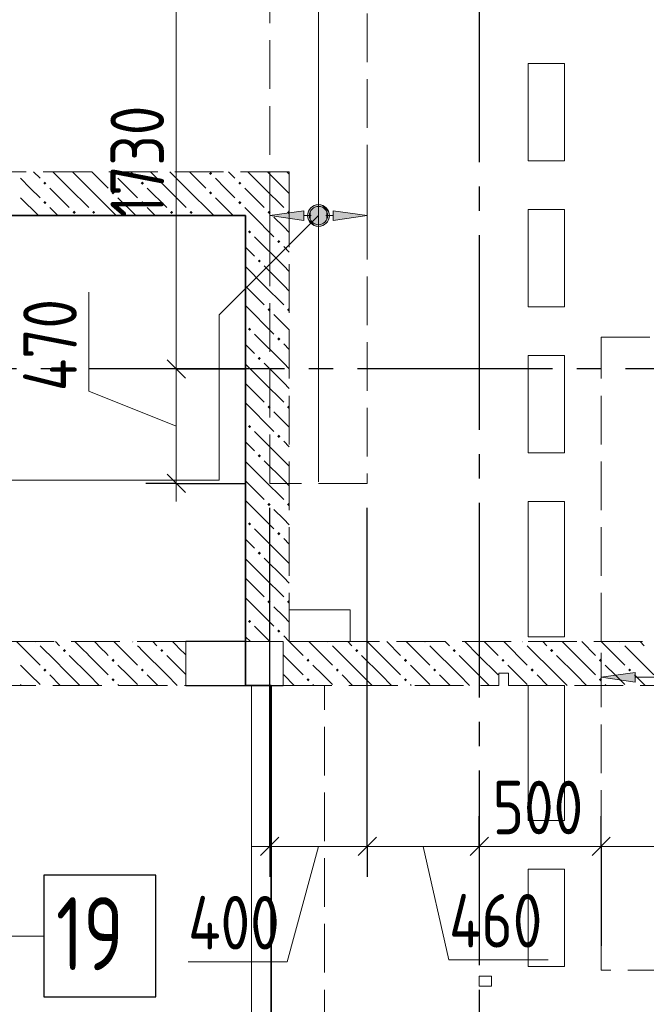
# Model space of a CAD drawing. Header units: millimetres. Extents: x 0 to 32165, y 0 to 42000.
# Tile 8 of 12: x 19938 to 22509, y 25940 to 29985. Entities that reach past the tile are written whole.
import ezdxf

# ---------------------------------------------------------------- set-up
doc = ezdxf.new("R2010")
doc.units = ezdxf.units.MM
doc.linetypes.add('______2', pattern=[270, 200, -70])
doc.linetypes.add('______5', pattern=[1100, 800, -100, 100, -100])
for name, color, linetype, lineweight in [('Standard', 7, 'Continuous', 25), ('ДОП Верх по Х', 7, 'Continuous', 25), ('ЖБ Балка Вышележаща', 7, 'Continuous', 25), ('Макрос окна_ макрос двери', 7, 'Continuous', 18), ('Оси', 40, '______5', 18), ('Позиционная метка номер позиции', 7, 'Continuous', 13), ('Примечания', 7, 'Continuous', 25), ('Размерная выноска', 7, 'Continuous', 13)]:
    doc.layers.add(name, color=color, linetype=linetype, lineweight=lineweight)
for name, color, linetype, lineweight, true_color in [('ЖБ Балка Нижележащая', 7, '______2', 25, 0x8c8cff), ('ЖБ Перекрытие верхний уровень', 7, 'Continuous', 25, 0xe0e0ff), ('ЖБ Стена верхний уровень', 7, 'Continuous', 25, 0x006e00)]:
    doc.layers.add(name, color=color, linetype=linetype, lineweight=lineweight, true_color=true_color)
doc.styles.add('GOST 2.304-81', font='txt')
doc.styles.add('ISOCPEUR', font='txt')

msp = doc.modelspace()

# ---------------------------------------------------------------- hatches: boundary and pattern name
at = {"layer": 'ДОП Верх по Х', "linetype": 'Continuous', "lineweight": 13, "transparency": 33554687}
for points in [[(21131.7, 29198.7), (21145.2, 29147.8), (21145.2, 29212.2)], [(21145.2, 29212.2), (21164, 29142.5), (21164, 29217.5)], [(21145.2, 29212.2), (21145.2, 29147.8), (21164, 29142.5)], [(21164, 29217.5), (21164, 29142.5), (21182.7, 29147.8)], [(21164, 29217.5), (21182.7, 29147.8), (21182.7, 29212.2)], [(21182.7, 29212.2), (21182.7, 29147.8), (21196.2, 29161.2)], [(21182.7, 29212.2), (21196.2, 29161.2), (21196.2, 29198.7)], [(21131.7, 29161.2), (21131.7, 29198.7), (21126.5, 29180)], [(21131.7, 29198.7), (21131.7, 29161.2), (21145.2, 29147.8)], [(21196.2, 29198.7), (21196.2, 29161.2), (21201.5, 29180)], [(21224, 29160), (21364, 29180), (21224, 29200)]]:
    msp.add_hatch(color=7, dxfattribs=at).paths.add_polyline_path(points)
for points in [[(21104, 29160), (20964, 29180), (21104, 29200)], [(22464, 27263.3), (22324, 27283.3), (22464, 27303.3)]]:
    msp.add_hatch(color=7, dxfattribs=at).paths.add_polyline_path(points, flags=16)
at = {"layer": 'ЖБ Стена верхний уровень', "linetype": 'Continuous', "lineweight": 18, "transparency": 33554687}
for points in [[(20314.5, 29353.1), (20321, 29359.6), (20327.4, 29353.1), (20321, 29346.6)], [(20714.5, 29353.1), (20721, 29359.6), (20727.4, 29353.1), (20721, 29346.6)], [(20034.5, 29313.1), (20040.9, 29319.6), (20047.4, 29313.1), (20040.9, 29306.6)], [(20434.5, 29313.1), (20440.9, 29319.6), (20447.4, 29313.1), (20440.9, 29306.6)], [(20834.5, 29313.1), (20840.9, 29319.6), (20847.4, 29313.1), (20840.9, 29306.6)], [(20314.5, 29273.1), (20321, 29279.6), (20327.4, 29273.1), (20321, 29266.6)], [(20714.5, 29273.1), (20721, 29279.6), (20727.4, 29273.1), (20721, 29266.6)], [(20034.5, 29233.1), (20040.9, 29239.6), (20047.4, 29233.1), (20040.9, 29226.6)], [(20434.5, 29233.1), (20440.9, 29239.6), (20447.4, 29233.1), (20440.9, 29226.6)], [(20834.5, 29233.1), (20840.9, 29239.6), (20847.4, 29233.1), (20840.9, 29226.6)], [(20154.4, 29193.1), (20160.9, 29199.6), (20167.4, 29193.1), (20160.9, 29186.6)], [(20234.5, 29193.1), (20240.9, 29199.6), (20247.4, 29193.1), (20240.9, 29186.6)], [(20554.4, 29193.1), (20560.9, 29199.6), (20567.4, 29193.1), (20560.9, 29186.6)], [(20634.5, 29193.1), (20640.9, 29199.6), (20647.4, 29193.1), (20640.9, 29186.6)], [(20954.4, 29193.1), (20960.9, 29199.6), (20967.4, 29193.1), (20960.9, 29186.6)], [(21034.5, 29193.1), (21040.9, 29199.6), (21044, 29196.6), (21044, 29189.7), (21040.9, 29186.6)], [(20874.5, 29113.1), (20881, 29119.6), (20887.5, 29113.1), (20881, 29106.6)], [(20994.5, 29073.1), (21001, 29079.6), (21007.5, 29073.1), (21001, 29066.6)], [(20914.5, 28993.1), (20921, 28999.6), (20927.4, 28993.1), (20921, 28986.6)], [(20954.4, 28793.1), (20960.9, 28799.6), (20967.4, 28793.1), (20960.9, 28786.6)], [(21034.5, 28793.1), (21040.9, 28799.6), (21044, 28796.6), (21044, 28789.7), (21040.9, 28786.6)], [(20874.5, 28713.1), (20881, 28719.6), (20887.5, 28713.1), (20881, 28706.6)], [(20994.5, 28673.1), (21001, 28679.6), (21007.5, 28673.1), (21001, 28666.6)], [(20914.5, 28593.1), (20921, 28599.6), (20927.4, 28593.1), (20921, 28586.6)], [(20954.4, 28393.1), (20960.9, 28399.6), (20967.4, 28393.1), (20960.9, 28386.6)], [(21034.5, 28393.1), (21040.9, 28399.6), (21044, 28396.6), (21044, 28389.7), (21040.9, 28386.6)], [(20874.5, 28313.1), (20881, 28319.6), (20887.5, 28313.1), (20881, 28306.6)], [(20994.5, 28273.1), (21001, 28279.6), (21007.5, 28273.1), (21001, 28266.6)], [(20914.5, 28193.1), (20921, 28199.6), (20927.4, 28193.1), (20921, 28186.6)], [(20954.4, 27993.1), (20960.9, 27999.6), (20967.4, 27993.1), (20960.9, 27986.6)], [(21034.5, 27993.1), (21040.9, 27999.6), (21044, 27996.6), (21044, 27989.7), (21040.9, 27986.6)], [(20874.5, 27913.1), (20881, 27919.6), (20887.5, 27913.1), (20881, 27906.6)], [(20994.5, 27873.1), (21001, 27879.6), (21007.5, 27873.1), (21001, 27866.6)], [(20914.5, 27793.1), (20921, 27799.6), (20927.4, 27793.1), (20921, 27786.6)], [(20954.4, 27593.1), (20960.9, 27599.6), (20967.4, 27593.1), (20960.9, 27586.6)], [(21034.5, 27593.1), (21040.9, 27599.6), (21044, 27596.6), (21044, 27589.7), (21040.9, 27586.6)], [(20874.5, 27513.1), (20881, 27519.6), (20887.5, 27513.1), (20881, 27506.6)], [(20994.5, 27473.1), (21001, 27479.6), (21007.5, 27473.1), (21001, 27466.6)], [(20004.3, 27430), (20001, 27426.6), (19997.6, 27430)], [(20404.3, 27430), (20401, 27426.6), (20397.6, 27430)], [(21204.3, 27430), (21201, 27426.6), (21197.6, 27430)], [(21604.3, 27430), (21601, 27426.6), (21597.6, 27430)], [(22004.3, 27430), (22001, 27426.6), (21997.6, 27430)], [(22404.3, 27430), (22401, 27426.6), (22397.6, 27430)], [(21314.5, 27393.1), (21321, 27399.6), (21327.4, 27393.1), (21321, 27386.6)], [(21714.5, 27393.1), (21721, 27399.6), (21727.4, 27393.1), (21721, 27386.6)], [(22114.5, 27393.1), (22121, 27399.6), (22127.4, 27393.1), (22121, 27386.6)], [(20314.5, 27353.1), (20321, 27359.6), (20327.4, 27353.1), (20321, 27346.6)], [(21114.5, 27353.1), (21121, 27359.6), (21127.4, 27353.1), (21121, 27346.6)], [(21514.5, 27353.1), (21521, 27359.6), (21527.4, 27353.1), (21521, 27346.6)], [(21914.5, 27353.1), (21921, 27359.6), (21927.4, 27353.1), (21921, 27346.6)], [(22314.5, 27353.1), (22321, 27359.6), (22327.4, 27353.1), (22321, 27346.6)], [(20034.5, 27313.1), (20040.9, 27319.6), (20047.4, 27313.1), (20040.9, 27306.6)], [(20434.5, 27313.1), (20440.9, 27319.6), (20447.4, 27313.1), (20440.9, 27306.6)], [(21234.5, 27313.1), (21240.9, 27319.6), (21247.4, 27313.1), (21240.9, 27306.6)], [(21634.5, 27313.1), (21640.9, 27319.6), (21647.4, 27313.1), (21640.9, 27306.6)], [(22034.5, 27313.1), (22040.9, 27319.6), (22047.4, 27313.1), (22040.9, 27306.6)], [(22434.5, 27313.1), (22440.9, 27319.6), (22447.4, 27313.1), (22440.9, 27306.6)], [(20314.5, 27273.1), (20321, 27279.6), (20327.4, 27273.1), (20321, 27266.6)], [(21114.5, 27273.1), (21121, 27279.6), (21127.4, 27273.1), (21121, 27266.6)], [(21514.5, 27273.1), (21521, 27279.6), (21527.4, 27273.1), (21521, 27266.6)], [(22314.5, 27273.1), (22321, 27279.6), (22327.4, 27273.1), (22321, 27266.6)]]:
    msp.add_hatch(color=7, dxfattribs=at).paths.add_polyline_path(points, flags=16)
h = msp.add_hatch(color=7, dxfattribs=at)
h.paths.add_polyline_path([(20117.3, 27396), (20124.3, 27396.3), (20121, 27399.6)])
h.paths.add_polyline_path([(20114.5, 27393.1), (20117.3, 27396), (20124.3, 27396.3), (20127.4, 27393.1), (20121, 27386.6)], flags=16)
h = msp.add_hatch(color=7, dxfattribs=at)
h.paths.add_polyline_path([(20519.6, 27398.3), (20522.1, 27398.5), (20521, 27399.6)])
h.paths.add_polyline_path([(20514.5, 27393.1), (20519.6, 27398.3), (20522.1, 27398.5), (20527.4, 27393.1), (20521, 27386.6)], flags=16)
at = {"layer": 'Позиционная метка номер позиции', "linetype": 'Continuous', "lineweight": 13, "transparency": 33554687}
for points in [[(21195.8, 29148.2), (21132.2, 29211.8), (21120.7, 29191.5)], [(21207.3, 29168.5), (21152.5, 29223.3), (21132.2, 29211.8)], [(21207.3, 29168.5), (21132.2, 29211.8), (21195.8, 29148.2)], [(21207.3, 29191.5), (21175.5, 29223.3), (21152.5, 29223.3)], [(21207.3, 29191.5), (21152.5, 29223.3), (21207.3, 29168.5)], [(21175.5, 29223.3), (21207.3, 29191.5), (21195.8, 29211.8)], [(21195.8, 29148.2), (21120.7, 29191.5), (21175.5, 29136.7)], [(21175.5, 29136.7), (21120.7, 29191.5), (21120.7, 29168.5)], [(21175.5, 29136.7), (21120.7, 29168.5), (21152.5, 29136.7)], [(21152.5, 29136.7), (21120.7, 29168.5), (21132.2, 29148.2)]]:
    msp.add_hatch(color=7, dxfattribs=at).paths.add_polyline_path(points)

# ---------------------------------------------------------------- linework, layer by layer
at = {"layer": 'Standard', "color": 7, "linetype": 'Continuous', "lineweight": 13, "transparency": 33554687}
for p, q in [((20221.9, 28458.4), (20221.9, 28865)), ((20580, 28550), (20580, 28080)), ((20580, 28315), (20221.9, 28458.4)), ((20580, 28080), (20580, 28005)), ((20964, 26588.4), (20889, 26588.4)), ((20964, 26588.4), (21364, 26588.4)), ((21164, 26588.4), (21035.1, 26115)), ((21594, 26588.4), (21699.5, 26123)), ((22324, 26588.4), (23074, 26588.4)), ((21035.1, 26115), (20628.5, 26115)), ((21699.5, 26123), (22106.1, 26123))]:
    msp.add_line(p, q, dxfattribs=at)
at = {"layer": 'Standard', "color": 7, "linetype": 'Continuous', "lineweight": 25, "transparency": 33554687}
for p, q in [((20542.5, 28587.5), (20617.5, 28512.5)), ((20542.5, 28117.5), (20617.5, 28042.5)), ((20926.5, 26550.9), (21001.5, 26625.9)), ((21326.5, 26550.9), (21401.5, 26625.9)), ((21786.5, 26550.9), (21861.5, 26625.9)), ((22286.5, 26550.9), (22361.5, 26625.9))]:
    msp.add_line(p, q, dxfattribs=at)
at = {"layer": 'Standard', "color": 251, "linetype": 'Continuous', "lineweight": -3, "true_color": 0x656565, "transparency": 33554687}
for p, q in [((20580, 28550), (20455, 28550)), ((20580, 28550), (20705, 28550)), ((20580, 28550), (20864, 28550)), ((20580, 28080), (20455, 28080)), ((20580, 28080), (20705, 28080)), ((20580, 28080), (20864, 28080)), ((20964, 26588.4), (20964, 26713.4)), ((21364, 26588.4), (21364, 26713.4)), ((21824, 26588.4), (21824, 26713.4)), ((22324, 26588.4), (22324, 26713.4)), ((20964, 26588.4), (20964, 26463.4)), ((21364, 26588.4), (21364, 26463.4)), ((21824, 26588.4), (21824, 26463.4)), ((21824, 26588.4), (21824, 26588.4)), ((22324, 26588.4), (22324, 26463.4))]:
    msp.add_line(p, q, dxfattribs=at)
at = {"layer": 'Standard', "color": 7, "linetype": 'Continuous', "lineweight": 13, "transparency": 33554687}
for points in [[(20580, 30280), (20580, 29117.7), (20580, 29117.7), (20580, 28550)], [(21364, 26588.4), (21665.5, 26588.4), (21665.5, 26588.4), (21824, 26588.4)], [(21824, 26588.4), (22239, 26588.4), (22239, 26588.4), (22324, 26588.4)]]:
    msp.add_lwpolyline(points, dxfattribs=at)
at = {"layer": 'Standard', "color": 251, "linetype": 'Continuous', "lineweight": -3, "true_color": 0x656565, "transparency": 33554687}
for points in [[(20964, 26588.4), (20964, 26774.3), (20964, 26774.3), (20964, 27980)], [(21364, 26588.4), (21364, 27471.4), (21364, 27471.4), (21364, 27980)], [(22324, 26588.4), (22324, 26568.4), (22324, 26568.4), (22324, 26411.5), (22324, 26411.5), (22324, 26329.5), (22324, 26329.5), (22324, 26295.9), (22324, 26295.9), (22324, 26180)]]:
    msp.add_lwpolyline(points, dxfattribs=at)
at = {"layer": 'ДОП Верх по Х', "color": 7, "linetype": 'Continuous', "lineweight": 18, "transparency": 33554687}
msp.add_line((21164, 30274), (21164, 28086), dxfattribs=at)
at = {"layer": 'ДОП Верх по Х', "color": 251, "linetype": 'Continuous', "lineweight": 13, "true_color": 0x494949, "transparency": 33554687}
for p, q in [((20964, 29180), (20964, 29280)), ((21364, 29180), (21364, 29280)), ((21164, 29217.5), (21164, 29217.5)), ((20964, 29180), (21104, 29200)), ((21104, 29160), (20964, 29180)), ((20964, 29180), (20964, 29080)), ((20964, 29180), (20964, 29180)), ((21104, 29200), (21104, 29160)), ((21104, 29180), (21134, 29180)), ((21194, 29180), (21224, 29180)), ((21364, 29180), (21224, 29200)), ((21224, 29200), (21224, 29160)), ((21224, 29160), (21364, 29180)), ((21364, 29180), (21364, 29080)), ((21364, 29180), (21364, 29180)), ((21164, 29142.5), (21164, 29142.5)), ((22324, 27283.3), (22324, 27383.3)), ((22324, 27283.3), (22464, 27303.3)), ((22464, 27303.3), (22464, 27263.3)), ((22464, 27263.3), (22324, 27283.3)), ((22324, 27283.3), (22324, 27183.3)), ((22324, 27283.3), (22324, 27283.3)), ((22464, 27283.3), (23494, 27283.3))]:
    msp.add_line(p, q, dxfattribs=at)
at = {"layer": 'ДОП Верх по Х', "color": 7, "linetype": 'Continuous', "lineweight": 25, "transparency": 33554687}
msp.add_lwpolyline([(20036.2, 25970), (20496.2, 25970), (20496.2, 26470), (20036.2, 26470), (20036.2, 25970)], dxfattribs=at)
at = {"layer": 'ДОП Верх по Х', "color": 251, "linetype": 'Continuous', "lineweight": 13, "true_color": 0x494949, "transparency": 33554687}
msp.add_circle((21164, 29180), 37.5, dxfattribs=at)
at = {"layer": 'ЖБ Балка Вышележаща', "color": 7, "linetype": 'Continuous', "lineweight": 18, "transparency": 33554687}
for p, q in [((20969, 27250), (20889, 27250)), ((20889, 27250), (20889, 24720))]:
    msp.add_line(p, q, dxfattribs=at)
at = {"layer": 'ЖБ Балка Нижележащая', "color": 251, "linetype": '______2', "lineweight": 18, "true_color": 0x656565, "transparency": 33554687}
for p, q in [((21189, 27250), (20969, 27250)), ((20969, 27250), (20969, 24720)), ((21189, 24720), (21189, 27250))]:
    msp.add_line(p, q, dxfattribs=at)
at = {"layer": 'ЖБ Перекрытие верхний уровень', "color": 7, "linetype": 'Continuous', "lineweight": 18, "transparency": 33554687}
for p, q in [((22024, 29405), (22024, 29805)), ((22024, 29805), (22174, 29805)), ((22174, 29805), (22174, 29405)), ((22174, 29405), (22024, 29405)), ((22024, 28805), (22024, 29205)), ((22024, 29205), (22174, 29205)), ((22174, 29205), (22174, 28805)), ((20864, 29180), (16424, 29180)), ((20864, 27250), (20864, 29180)), ((22174, 28805), (22024, 28805)), ((22024, 28205), (22024, 28605)), ((22024, 28605), (22174, 28605)), ((22174, 28605), (22174, 28205)), ((22174, 28205), (22024, 28205)), ((22024, 28005), (22174, 28005)), ((22024, 27450), (22024, 28005)), ((22174, 28005), (22174, 27450)), ((21294, 27560), (21044, 27560)), ((21044, 27560), (21044, 27430)), ((21294, 27430), (21294, 27560)), ((21044, 27430), (21294, 27430)), ((22174, 27450), (22024, 27450)), ((20969, 27250), (20864, 27250)), ((20969, 24720), (20969, 27250)), ((22024, 26695), (22024, 27250)), ((22024, 27250), (22174, 27250)), ((22174, 27250), (22174, 26695)), ((22174, 26695), (22024, 26695)), ((22024, 26095), (22024, 26495)), ((22024, 26495), (22174, 26495)), ((22174, 26495), (22174, 26095)), ((22174, 26095), (22024, 26095)), ((21874, 26055), (21824, 26055)), ((21824, 26055), (21824, 26015)), ((21874, 26015), (21874, 26055)), ((21824, 26015), (21874, 26015))]:
    msp.add_line(p, q, dxfattribs=at)
at = {"layer": 'ЖБ Стена верхний уровень', "color": 251, "linetype": '______2', "lineweight": 13, "true_color": 0x656565, "transparency": 33554687}
for p, q in [((21044, 29360), (19879, 29360)), ((21044, 29180), (21044, 29360)), ((19879, 29180), (20864, 29180)), ((20864, 29180), (20864, 27430)), ((21044, 27430), (21044, 29180)), ((20619, 27430), (18204, 27430)), ((20619, 27430), (20619, 27250)), ((20864, 27430), (21019, 27430)), ((21019, 27250), (21019, 27430)), ((23844, 27430), (21044, 27430)), ((21944, 27300), (21904, 27300)), ((21904, 27300), (21904, 27250)), ((21944, 27250), (21944, 27300)), ((18184, 27250), (20619, 27250)), ((21019, 27250), (21904, 27250)), ((21944, 27250), (23844, 27250))]:
    msp.add_line(p, q, dxfattribs=at)
at = {"layer": 'ЖБ Стена верхний уровень', "color": 9, "linetype": 'Continuous', "lineweight": 18, "true_color": 0xc7c7c7, "transparency": 33554687}
for p, q in [((19981, 29293.1), (19940.9, 29333.1)), ((20381, 29293.1), (20340.9, 29333.1)), ((20781, 29293.1), (20740.9, 29333.1)), ((20021, 29253.1), (19981, 29293.1)), ((20060.9, 29293.1), (20140.9, 29213.1)), ((20140.9, 29293.1), (20221, 29213.1)), ((20221, 29293.1), (20334.1, 29180)), ((20421, 29253.1), (20381, 29293.1)), ((20460.9, 29293.1), (20540.9, 29213.1)), ((20540.9, 29293.1), (20621, 29213.1)), ((20621, 29293.1), (20734.1, 29180)), ((20821, 29253.1), (20781, 29293.1)), ((20860.9, 29293.1), (20940.9, 29213.1)), ((20940.9, 29293.1), (21021, 29213.1)), ((21021, 29293.1), (21044, 29270.1)), ((19940.9, 29253.1), (20014.1, 29180)), ((20340.9, 29253.1), (20414.1, 29180)), ((20740.9, 29253.1), (20814.1, 29180)), ((20060.9, 29213.1), (20094.1, 29180)), ((20460.9, 29213.1), (20494.1, 29180)), ((20860.9, 29213.1), (20894.1, 29180)), ((20894.1, 29180), (20981, 29093.1)), ((21021, 29133.1), (20981, 29173.1)), ((21044, 29110.1), (21021, 29133.1)), ((21021, 28973.1), (20901, 29093.1)), ((20864, 29050.1), (20901, 29013.1)), ((21021, 29053.1), (21044, 29030.1)), ((20940.9, 28893.1), (20864, 28970.1)), ((20940.9, 28973.1), (21021, 28893.1)), ((21021, 28973.1), (21044, 28950.1)), ((20864, 28890.1), (20940.9, 28813.1)), ((20940.9, 28893.1), (21021, 28813.1)), ((21021, 28893.1), (21044, 28870.1)), ((20864, 28810.1), (20981, 28693.1)), ((21021, 28733.1), (20981, 28773.1)), ((21044, 28710.1), (21021, 28733.1)), ((21021, 28573.1), (20901, 28693.1)), ((20864, 28650.1), (20901, 28613.1)), ((21021, 28653.1), (21044, 28630.1)), ((20940.9, 28493.1), (20864, 28570.1)), ((20940.9, 28573.1), (21021, 28493.1)), ((21021, 28573.1), (21044, 28550.1)), ((20864, 28490.1), (20940.9, 28413.1)), ((20940.9, 28493.1), (21021, 28413.1)), ((21021, 28493.1), (21044, 28470.1)), ((20864, 28410.1), (20981, 28293.1)), ((21021, 28333.1), (20981, 28373.1)), ((21044, 28310.1), (21021, 28333.1)), ((21021, 28173.1), (20901, 28293.1)), ((20864, 28250.1), (20901, 28213.1)), ((21021, 28253.1), (21044, 28230.1)), ((20940.9, 28093.1), (20864, 28170.1)), ((20940.9, 28173.1), (21021, 28093.1)), ((21021, 28173.1), (21044, 28150.1)), ((20864, 28090.1), (20940.9, 28013.1)), ((20940.9, 28093.1), (21021, 28013.1)), ((21021, 28093.1), (21044, 28070.1)), ((20864, 28010.1), (20981, 27893.1)), ((21021, 27933.1), (20981, 27973.1)), ((21044, 27910.1), (21021, 27933.1)), ((21021, 27773.1), (20901, 27893.1)), ((20864, 27850.1), (20901, 27813.1)), ((21021, 27853.1), (21044, 27830.1)), ((20940.9, 27693.1), (20864, 27770.1)), ((20940.9, 27773.1), (21021, 27693.1)), ((21021, 27773.1), (21044, 27750.1)), ((20864, 27690.1), (20940.9, 27613.1)), ((20940.9, 27693.1), (21021, 27613.1)), ((21021, 27693.1), (21044, 27670.1)), ((20864, 27610.1), (20981, 27493.1)), ((21021, 27533.1), (20981, 27573.1)), ((21044, 27510.1), (21021, 27533.1)), ((20964.1, 27430), (20901, 27493.1)), ((20084.1, 27430), (20101, 27413.1)), ((20484.1, 27430), (20501, 27413.1)), ((20864, 27450.1), (20884.1, 27430)), ((21021, 27453.1), (21044, 27430.1)), ((21044.1, 27430), (21101, 27373.1)), ((21124.1, 27430), (21221, 27333.1)), ((21284.1, 27430), (21301, 27413.1)), ((21421, 27373.1), (21364.1, 27430)), ((21444.1, 27430), (21501, 27373.1)), ((21524.1, 27430), (21621, 27333.1)), ((21684.1, 27430), (21701, 27413.1)), ((21821, 27373.1), (21764.1, 27430)), ((21844.1, 27430), (21901, 27373.1)), ((21924.1, 27430), (22021, 27333.1)), ((22084.1, 27430), (22101, 27413.1)), ((22221, 27373.1), (22164.1, 27430)), ((22244.1, 27430), (22301, 27373.1)), ((22324.1, 27430), (22421, 27333.1)), ((22484.1, 27430), (22501, 27413.1)), ((21340.9, 27293.1), (21221, 27413.1)), ((21740.9, 27293.1), (21621, 27413.1)), ((22140.9, 27293.1), (22021, 27413.1)), ((22540.9, 27293.1), (22421, 27413.1)), ((20140.9, 27373.1), (20221, 27293.1)), ((20221, 27373.1), (20301, 27293.1)), ((20540.9, 27373.1), (20619, 27295.1)), ((21021, 27373.1), (21019, 27375.1)), ((21021, 27373.1), (21101, 27293.1)), ((21340.9, 27373.1), (21421, 27293.1)), ((21421, 27373.1), (21501, 27293.1)), ((21740.9, 27373.1), (21821, 27293.1)), ((21821, 27373.1), (21901, 27293.1)), ((22140.9, 27373.1), (22221, 27293.1)), ((22221, 27373.1), (22301, 27293.1)), ((19981, 27293.1), (19940.9, 27333.1)), ((20381, 27293.1), (20340.9, 27333.1)), ((21181, 27293.1), (21140.9, 27333.1)), ((21581, 27293.1), (21540.9, 27333.1)), ((21981, 27293.1), (21940.9, 27333.1)), ((22381, 27293.1), (22340.9, 27333.1)), ((20021, 27253.1), (19981, 27293.1)), ((20060.9, 27293.1), (20104.1, 27250)), ((20140.9, 27293.1), (20184.1, 27250)), ((20221, 27293.1), (20264.1, 27250)), ((20421, 27253.1), (20381, 27293.1)), ((20460.9, 27293.1), (20504.1, 27250)), ((20540.9, 27293.1), (20584.1, 27250)), ((21019, 27295.1), (21021, 27293.1)), ((21021, 27293.1), (21064.1, 27250)), ((21221, 27253.1), (21181, 27293.1)), ((21260.9, 27293.1), (21304.1, 27250)), ((21340.9, 27293.1), (21384.1, 27250)), ((21421, 27293.1), (21464.1, 27250)), ((21621, 27253.1), (21581, 27293.1)), ((21660.9, 27293.1), (21704.1, 27250)), ((21740.9, 27293.1), (21784.1, 27250)), ((21821, 27293.1), (21864.1, 27250)), ((22021, 27253.1), (21981, 27293.1)), ((22060.9, 27293.1), (22104.1, 27250)), ((22140.9, 27293.1), (22184.1, 27250)), ((22221, 27293.1), (22264.1, 27250)), ((22421, 27253.1), (22381, 27293.1)), ((22460.9, 27293.1), (22504.1, 27250)), ((19940.9, 27253.1), (19944.1, 27250)), ((20340.9, 27253.1), (20344.1, 27250)), ((21140.9, 27253.1), (21144.1, 27250)), ((21540.9, 27253.1), (21544.1, 27250)), ((21944, 27250.1), (21944.1, 27250)), ((22340.9, 27253.1), (22344.1, 27250))]:
    msp.add_line(p, q, dxfattribs=at)
for points in [[(19994.1, 29360), (19994.1, 29360), (20021, 29333.1)], [(20140.9, 29293.1), (20074.1, 29360), (20074.1, 29360)], [(20154.1, 29360), (20154.1, 29360), (20221, 29293.1)], [(20234.1, 29360), (20234.1, 29360), (20301, 29293.1)], [(20394.1, 29360), (20394.1, 29360), (20421, 29333.1)], [(20540.9, 29293.1), (20474.1, 29360), (20474.1, 29360)], [(20554.1, 29360), (20554.1, 29360), (20621, 29293.1)], [(20634.1, 29360), (20634.1, 29360), (20701, 29293.1)], [(20794.1, 29360), (20794.1, 29360), (20821, 29333.1)], [(20940.9, 29293.1), (20874.1, 29360), (20874.1, 29360)], [(20954.1, 29360), (20954.1, 29360), (21021, 29293.1)], [(21034.1, 29360), (21034.1, 29360), (21044, 29350.1)], [(19924.1, 27430), (19963.9, 27390.2), (19963.9, 27390.2), (19989.5, 27364.6), (19989.5, 27364.6), (20021, 27333.1)], [(20221, 27373.1), (20215.1, 27379), (20215.1, 27379), (20195.1, 27398.9), (20195.1, 27398.9), (20164.1, 27430)], [(20244.1, 27430), (20272.2, 27401.8), (20272.2, 27401.8), (20290.4, 27383.7), (20290.4, 27383.7), (20301, 27373.1)], [(20324.1, 27430), (20349.3, 27404.8), (20349.3, 27404.8), (20365.6, 27388.5), (20365.6, 27388.5), (20421, 27333.1)], [(20619, 27375.1), (20591.2, 27402.8), (20591.2, 27402.8), (20580.6, 27413.5), (20580.6, 27413.5), (20564.1, 27430)], [(20140.9, 27293.1), (20064.7, 27369.4), (20064.7, 27369.4), (20041, 27393.1), (20041, 27393.1), (20021, 27413.1)], [(20540.9, 27293.1), (20440.8, 27393.3), (20440.8, 27393.3), (20426.4, 27407.7), (20426.4, 27407.7), (20421, 27413.1)]]:
    msp.add_lwpolyline(points, dxfattribs=at)
at = {"layer": 'Макрос окна_ макрос двери', "color": 7, "linetype": 'Continuous', "lineweight": -3, "transparency": 33554687}
for p, q in [((20864, 27430), (20619, 27430)), ((20619, 27250), (21019, 27250))]:
    msp.add_line(p, q, dxfattribs=at)
at = {"layer": 'Оси', "color": 8, "linetype": '______5', "lineweight": -3, "transparency": 33554687}
for p, q in [((21824, 40100), (21824, 15930)), ((26524, 28550), (3600, 28550))]:
    msp.add_line(p, q, dxfattribs=at)
at = {"layer": 'Позиционная метка номер позиции', "color": 7, "linetype": 'Continuous', "lineweight": 13, "transparency": 33554687}
for p, q in [((21132.2, 29211.8), (21132.2, 29211.8)), ((21195.8, 29211.8), (21195.8, 29211.8)), ((21132.2, 29148.2), (21132.2, 29148.2)), ((21195.8, 29148.2), (21195.8, 29148.2))]:
    msp.add_line(p, q, dxfattribs=at)
for points in [[(21164, 29180), (20756.7, 28772.7), (20756.7, 28093.6), (17348.7, 28093.6)], [(17134, 24415.5), (17536.2, 24817.7), (17536.2, 26220), (20036.2, 26220)]]:
    msp.add_lwpolyline(points, dxfattribs=at)
msp.add_circle((21164, 29180), 45, dxfattribs=at)
at = {"layer": 'Примечания', "color": 7, "linetype": '______2', "lineweight": 18, "transparency": 33554687}
for p, q in [((20964, 28080), (20964, 30280)), ((21364, 30280), (21364, 28080)), ((22324, 28680), (24524, 28680)), ((22324, 26080), (22324, 28680)), ((21364, 28080), (20964, 28080)), ((24524, 26080), (22324, 26080))]:
    msp.add_line(p, q, dxfattribs=at)
at = {"layer": 'Размерная выноска', "color": 7, "linetype": 'Continuous', "lineweight": 35, "transparency": 33554687}
msp.add_lwpolyline([(16924, 24720), (20969, 24720), (20969, 27250), (20864, 27250), (20864, 29180), (16424, 29180), (16424, 27430), (16924, 27430), (16924, 24720)], dxfattribs=at)

# ---------------------------------------------------------------- texts
at = {"layer": 'Standard', "color": 7, "linetype": 'Continuous', "lineweight": 25, "transparency": 33554687, "char_height": 220, "attachment_point": 7, "rotation": 90, "style": 'GOST 2.304-81'}
for s, insert, width in [('1730', (20530, 29172.6), 610.171), ('470', (20171.9, 28458.4), 531.973)]:
    msp.add_mtext(s, dxfattribs=dict(at, insert=insert, width=width))
at = {"layer": 'Standard', "color": 7, "linetype": 'Continuous', "lineweight": 25, "transparency": 33554687, "char_height": 220, "attachment_point": 7, "style": 'GOST 2.304-81'}
for s, insert, width in [('500', (21878.5, 26638.4), 516.396), ('400', (20628.5, 26165), 531.96), ('460', (21699.5, 26173.1), 531.973)]:
    msp.add_mtext(s, dxfattribs=dict(at, insert=insert, width=width))
at = {"layer": 'ДОП Верх по Х', "color": 7, "linetype": 'Continuous', "lineweight": 13, "transparency": 33554687, "insert": (20086.2, 26080), "char_height": 300, "width": 472.289, "attachment_point": 7, "style": 'ISOCPEUR'}
msp.add_mtext('\\W0.75;19', dxfattribs=at)

doc.saveas('drawing.dxf')
